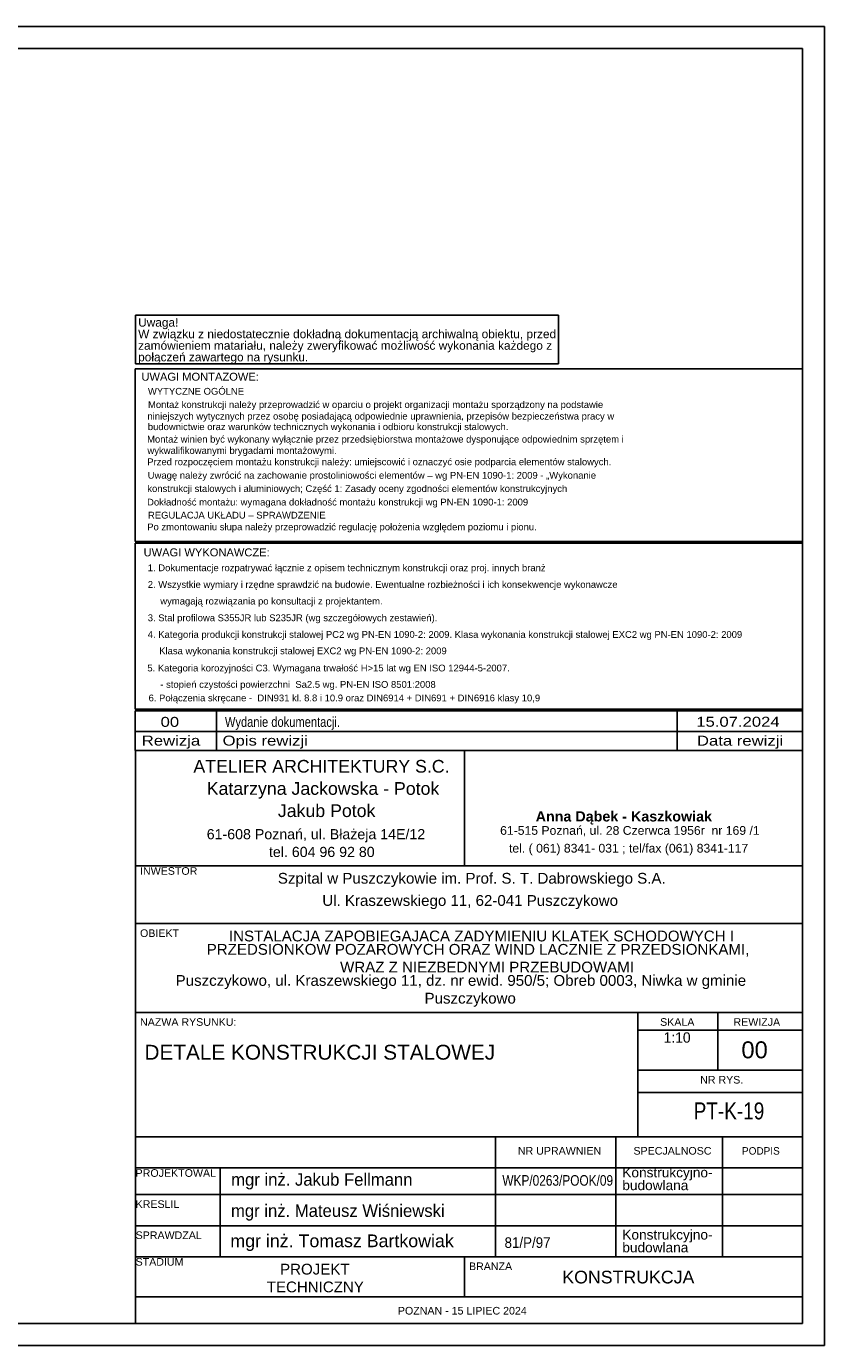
# Model space of a CAD drawing. Header units: millimetres. Extents: x 0 to 4200, y 0 to 2970.
# Tile 5 of 5: x 2404 to 4200, y 0 to 2970. Entities that reach past the tile are written whole.
import ezdxf

# ---------------------------------------------------------------- set-up
doc = ezdxf.new("R2010")
doc.units = ezdxf.units.MM
doc.styles.add('ar', font='txt', dxfattribs={"height": 0.2})
doc.styles.add('ari', font='txt', dxfattribs={"height": 0.2})
doc.styles.add('aria', font='txt', dxfattribs={"height": 0.2})
doc.styles.add('Arial', font='ARIAL.TTF', dxfattribs={"height": 0.2})
doc.styles.add('arialbd', font='txt', dxfattribs={"height": 0.2})

# ---------------------------------------------------------------- blocks, each defined once
blk = doc.blocks.new('Unknown-2561818-1268')
at = {"color": 7, "linetype": 'Continuous'}
for p, q in [((4200, 2970), (0, 2970)), ((4200, 2970), (4150, 2970)), ((4200, 0), (4200, 2970)), ((4150, 2920), (50, 2920)), ((4150, 50), (4150, 2920)), ((50, 50), (4150, 50)), ((0, 0), (4200, 0))]:
    blk.add_line(p, q, dxfattribs=at)
blk = doc.blocks.new('Text-2561818-2628')
at = {"color": 0, "linetype": 'Continuous'}
blk.add_wipeout([(3038.1, 2216), (3038.1, 2236), (2655.7, 2236), (2655.7, 2216)], dxfattribs=at)
at = {"color": 30, "linetype": 'Continuous'}
blk.add_line((2649.7, 2210), (3601.2, 2210), dxfattribs=at)
at = {"color": 0, "linetype": 'Continuous'}
blk.add_wipeout([(3586.2, 2242), (3586.2, 2262), (2655.7, 2262), (2655.7, 2242)], dxfattribs=at)
at = {"color": 7, "linetype": 'Continuous', "style": 'Arial'}
blk.add_text('połączeń zawartego na rysunku.', height=19.102, dxfattribs=at).set_placement((2655.7, 2216))
at = {"color": 0, "linetype": 'Continuous'}
blk.add_wipeout([(3595.2, 2268), (3595.2, 2288), (2655.7, 2288), (2655.7, 2268)], dxfattribs=at)
at = {"color": 30, "linetype": 'Continuous'}
blk.add_line((3601.2, 2210), (3601.2, 2320), dxfattribs=at)
at = {"color": 7, "linetype": 'Continuous', "style": 'Arial'}
blk.add_text('zamówieniem matariału, należy zweryfikować możliwość wykonania każdego z', height=19.102, dxfattribs=at).set_placement((2655.7, 2242))
at = {"color": 0, "linetype": 'Continuous'}
blk.add_wipeout([(2746.1, 2294), (2746.1, 2314), (2655.7, 2314), (2655.7, 2294)], dxfattribs=at)
at = {"color": 30, "linetype": 'Continuous'}
for p, q in [((2649.7, 2320), (3601.2, 2320)), ((2649.7, 2210), (2649.7, 2320))]:
    blk.add_line(p, q, dxfattribs=at)
at = {"color": 7, "linetype": 'Continuous', "style": 'Arial'}
for s, height, p in [('W związku z niedostatecznie dokładną dokumentacją archiwalną obiektu, przed', 19.102, (2655.7, 2268)), ('Uwaga!', 19.1, (2655.7, 2294))]:
    blk.add_text(s, height=height, dxfattribs=at).set_placement(p)
blk = doc.blocks.new('Unknown-2561818-2644')
at = {"color": 7, "linetype": 'Continuous'}
for p, q in [((2650, 1340), (4150, 1340)), ((2650, 1340), (2650, 1080)), ((3390, 1080), (3390, 1340)), ((4150, 50), (4150, 1340)), ((2650, 1080), (4140, 1080)), ((2650, 1080), (2650, 50)), ((4150, 1080), (2650, 1080)), ((2650, 950), (4150, 950)), ((2650, 750), (4150, 750)), ((3780, 470), (3780, 750)), ((3960, 620), (3960, 750)), ((3780, 710), (4150, 710)), ((3780, 620), (4150, 620)), ((3780, 570), (4150, 570)), ((2650, 470), (4150, 470)), ((3460, 200), (3460, 470)), ((3730, 200), (3730, 470)), ((3970, 200), (3970, 470)), ((2650, 400), (4150, 400)), ((2840, 200), (2840, 400)), ((2650, 340), (4150, 340)), ((2650, 270), (4150, 270)), ((2810, 270), (4140, 270)), ((2650, 200), (4140, 200)), ((2850, 200), (4150, 200)), ((3390, 200), (3390, 110)), ((2650, 110), (4140, 110)), ((2650, 110), (4150, 110)), ((2650, 50), (4150, 50))]:
    blk.add_line(p, q, dxfattribs=at)
for s, height, style, p in [('ATELIER ARCHITEKTURY S.C.', 28.557, 'Arial', (2780, 1290)), ('Katarzyna Jackowska - Potok', 28.557, 'Arial', (2810, 1240)), ('Jakub Potok', 28.557, 'Arial', (2970, 1190)), ('Anna Dąbek - Kaszkowiak', 23.023, 'arialbd', (3550, 1180)), ('61-608 Poznań, ul. Błażeja 14E/12', 22.846, 'Arial', (2810, 1140)), ('61-515 Poznań, ul. 28 Czerwca 1956r  nr 169 /1', 19.633, 'Arial', (3470, 1150)), ('tel. ( 061) 8341- 031 ; tel/fax (061) 8341-117', 19.633, 'Arial', (3490, 1110)), ('tel. 604 96 92 80', 22.846, 'Arial', (2950, 1100)), ('INWESTOR', 17.13, 'Arial', (2660, 1060)), ('Szpital w Puszczykowie im. Prof. S. T. Dabrowskiego S.A.', 24.275, 'Arial', (2970, 1040)), ('Ul. Kraszewskiego 11, 62-041 Puszczykowo', 24.275, 'Arial', (3070, 990)), ('OBIEKT', 17.13, 'Arial', (2660, 920)), ('INSTALACJA ZAPOBIEGAJACA ZADYMIENIU KLATEK SCHODOWYCH I', 24.275, 'Arial', (2860, 910)), ('PRZEDSIONKOW POZAROWYCH ORAZ WIND LACZNIE Z PRZEDSIONKAMI,', 24.275, 'Arial', (2810, 880)), ('WRAZ Z NIEZBEDNYMI PRZEBUDOWAMI', 24.275, 'Arial', (3110, 840)), ('Puszczykowo, ul. Kraszewskiego 11, dz. nr ewid. 950/5; Obreb 0003, Niwka w gminie', 24.275, 'Arial', (2740, 810)), ('Puszczykowo', 24.275, 'Arial', (3300, 770)), ('NAZWA RYSUNKU:', 17.134, 'Arial', (2660, 720)), ('SKALA', 17.13, 'Arial', (3830, 720)), ('REWIZJA', 17.13, 'Arial', (3995, 720)), ('NR RYS.', 17.13, 'Arial', (3920, 590)), ('NR UPRAWNIEN', 17.134, 'Arial', (3510, 430)), ('SPECJALNOSC', 17.134, 'Arial', (3770, 430)), ('PODPIS', 16.8, 'ar', (4014.2, 430)), ('PROJEKTOWAL', 17.134, 'Arial', (2650, 380)), ('KRESLIL', 17.13, 'Arial', (2650, 310)), ('SPRAWDZAL', 17.13, 'Arial', (2650, 240)), ('STADIUM', 17.13, 'Arial', (2650, 180)), ('PROJEKT', 24.27, 'Arial', (2975, 160)), ('BRANZA', 17.13, 'Arial', (3400, 170)), ('KONSTRUKCJA', 28.558, 'Arial', (3610, 140)), ('TECHNICZNY', 24.27, 'Arial', (2945, 120)), ('POZNAN - 15 LIPIEC 2024', 17.134, 'Arial', (3240, 70))]:
    blk.add_text(s, height=height, dxfattribs=dict(at, style=style)).set_placement(p)
at = {"color": 7}
for s, height, style, p in [('1:10', 23.33, 'aria', (3837.8, 682)), ('00', 38.2, 'Arial', (4012.8, 646.8)), ('DETALE KONSTRUKCJI STALOWEJ', 33.428, 'Arial', (2670, 643.8)), ('mgr inż. Jakub Fellmann', 28, 'ari', (2865, 360)), ('Konstrukcyjno-', 21.967, 'Arial', (3745, 378.8)), ('budowlana', 21.97, 'Arial', (3745, 350)), ('mgr inż. Mateusz Wiśniewski', 28, 'ari', (2864.6, 289.8)), ('mgr inż. Tomasz Bartkowiak', 28.652, 'Arial', (2863.1, 221.6)), ('Konstrukcyjno-', 21.967, 'Arial', (3745, 238.8)), ('budowlana', 21.97, 'Arial', (3745, 210))]:
    blk.add_text(s, height=height, dxfattribs=dict(at, style=style)).set_placement(p)
at = {"color": 7, "style": 'Arial'}
for s, height, width, p in [('PT-K-19', 38.2, 0.8, (3905.4, 509.3)), ('WKP/0263/POOK/09', 23.877, 0.8, (3475, 360)), ('81/P/97', 23.88, 0.9, (3480, 220))]:
    blk.add_text(s, height=height, dxfattribs=dict(at, width=width)).set_placement(p)
blk = doc.blocks.new('Unknown-2561818-2645')
at = {"color": 7, "linetype": 'Continuous'}
for p, q in [((2649.2, 1429.1), (4150, 1429.1)), ((4150, 1429.1), (2649.2, 1429.1)), ((2649.2, 1429.1), (2649.2, 1382.2)), ((2832.1, 1429.1), (2832.1, 1382.2)), ((3868.6, 1429.1), (3868.6, 1382.2)), ((4150, 1429.1), (4150, 1382.2)), ((2649.2, 1382.2), (4150, 1382.2)), ((2649.2, 1382.2), (2649.2, 1340)), ((2649.2, 1382.2), (4150, 1382.2)), ((2832.1, 1382.2), (2832.1, 1340)), ((3868.6, 1382.2), (3868.6, 1340)), ((4150, 1382.2), (4150, 1340)), ((4150, 1340), (2649.2, 1340))]:
    blk.add_line(p, q, dxfattribs=at)
at = {"color": 7, "linetype": 'Continuous', "style": 'Arial'}
for s, height, width, p in [('00', 22.4, 1.196471, (2706.2, 1393)), ('Wydanie dokumentacji.', 22.397, 0.8, (2850.9, 1393)), ('15.07.2024', 22.4, 1.196471, (3911.4, 1393.3)), ('Rewizja', 22.4, 1.2, (2663.8, 1350.9)), ('Opis rewizji', 22.397, 1.2, (2845.6, 1350.9)), ('Data rewizji', 22.397, 1.2, (3912.8, 1350.7))]:
    blk.add_text(s, height=height, dxfattribs=dict(at, width=width)).set_placement(p)
blk = doc.blocks.new('Unknown-2561818-2646')
at = {"color": 7, "linetype": 'Continuous'}
for p, q in [((4150, 1806.2), (2649.2, 1806.2)), ((2649.2, 1806.2), (2649.2, 1433)), ((4150, 1433), (4150, 1806.2)), ((2649.2, 1433), (4150, 1433))]:
    blk.add_line(p, q, dxfattribs=at)
at = {"color": 7, "linetype": 'Continuous', "style": 'Arial'}
for s, height, p in [('UWAGI WYKONAWCZE:', 17.917, (2668, 1776.9)), ('1. Dokumentacje rozpatrywać łącznie z opisem technicznym konstrukcji oraz proj. innych branż', 15.23, (2677.3, 1743.5)), ('2. Wszystkie wymiary i rzędne sprawdzić na budowie. Ewentualne rozbieżności i ich konsekwencje wykonawcze', 15.2297, (2677.3, 1706)), ('wymagają rozwiązania po konsultacji z projektantem.', 15.23, (2705.5, 1668.5)), ('3. Stal profilowa S355JR lub S235JR (wg szczegółowych zestawień).', 15.23, (2677.3, 1630.9)), ('4. Kategoria produkcji konstrukcji stalowej PC2 wg PN-EN 1090-2: 2009. Klasa wykonania konstrukcji stalowej EXC2 wg PN-EN 1090-2: 2009', 15.2297, (2677.3, 1593.4)), ('Klasa wykonania konstrukcji stalowej EXC2 wg PN-EN 1090-2: 2009', 15.23, (2703.1, 1556.5)), ('5. Kategoria korozyjności C3. Wymagana trwałość H>15 lat wg EN ISO 12944-5-2007.', 15.23, (2676.4, 1517.8)), ('- stopień czystości powierzchni  Sa2.5 wg. PN-EN ISO 8501:2008', 15.23, (2705.5, 1480.9)), ('6. Połączenia skręcane -  DIN931 kl. 8.8 i 10.9 oraz DIN6914 + DIN691 + DIN6916 klasy 10,9', 15.23, (2679.1, 1450.5))]:
    blk.add_text(s, height=height, dxfattribs=at).set_placement(p)
blk = doc.blocks.new('Unknown-2561818-2647')
at = {"color": 7, "linetype": 'Continuous'}
for p, q in [((4150, 2199.2), (2649.2, 2199.2)), ((2649.2, 2199.2), (2649.2, 1810.6)), ((4150, 1810.6), (4150, 2199.2)), ((2649.2, 1810.6), (4150, 1810.6))]:
    blk.add_line(p, q, dxfattribs=at)
at = {"color": 7, "linetype": 'Continuous', "style": 'Arial'}
for s, height, p in [('UWAGI MONTAZOWE:', 17.917, (2663.1, 2172.3)), ('WYTYCZNE OGÓLNE', 15.23, (2677.7, 2140.9)), ('Montaż konstrukcji należy przeprowadzić w oparciu o projekt organizacji montażu sporządzony na podstawie', 15.2297, (2677.9, 2110.9)), ('niniejszych wytycznych przez osobę posiadającą odpowiednie uprawnienia, przepisów bezpieczeństwa pracy w', 15.2297, (2676.6, 2084.9)), ('budownictwie oraz warunków technicznych wykonania i odbioru konstrukcji stalowych.', 15.23, (2677.5, 2061.1)), ('Montaż winien być wykonany wyłącznie przez przedsiębiorstwa montażowe dysponujące odpowiednim sprzętem i', 15.2297, (2675.8, 2033)), ('wykwalifikowanymi brygadami montażowymi.', 15.23, (2676.6, 2007.5)), ('Przed rozpoczęciem montażu konstrukcji należy: umiejscowić i oznaczyć osie podparcia elementów stalowych.', 15.2297, (2676.2, 1982.1)), ('Uwagę należy zwrócić na zachowanie prostoliniowości elementów – wg PN-EN 1090-1: 2009 - „Wykonanie', 15.23, (2677.2, 1951.7)), ('konstrukcji stalowych i aluminiowych; Część 1: Zasady oceny zgodności elementów konstrukcyjnych', 15.23, (2676.3, 1921.8)), ('Dokładność montażu: wymagana dokładność montażu konstrukcji wg PN-EN 1090-1: 2009', 15.23, (2675.8, 1891.4)), ('REGULACJA UKŁADU – SPRAWDZENIE', 15.23, (2677.8, 1862)), ('Po zmontowaniu słupa należy przeprowadzić regulację położenia względem poziomu i pionu.', 15.23, (2676.1, 1835.6))]:
    blk.add_text(s, height=height, dxfattribs=at).set_placement(p)

msp = doc.modelspace()

# ---------------------------------------------------------------- block references
for name in ['Unknown-2561818-1268', 'Unknown-2561818-2646', 'Unknown-2561818-2645', 'Unknown-2561818-2644']:
    msp.add_blockref(name, (0, 0))

# ---------------------------------------------------------------- next in the draw order: block references
msp.add_blockref('Text-2561818-2628', (0, 0))

# ---------------------------------------------------------------- next in the draw order: block references
msp.add_blockref('Unknown-2561818-2647', (0, 0))

doc.saveas('drawing.dxf')
